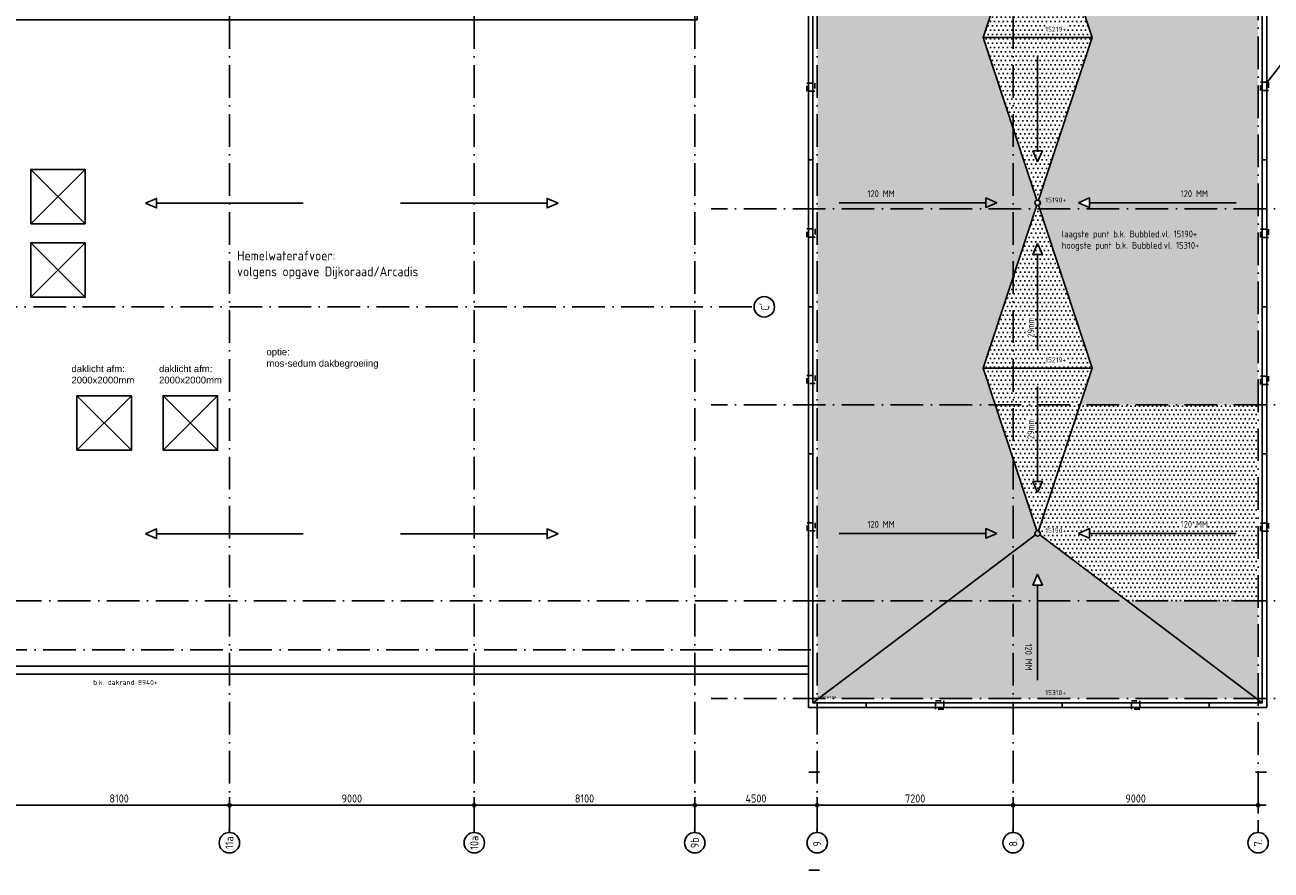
# Model space of a CAD drawing. Extents: x -9573 to 237800, y 0 to 168200.
# Tile 11 of 35: x 139548 to 185338, y 47080 to 78140. Entities that reach past the tile are written whole.
import ezdxf
from ezdxf.enums import TextEntityAlignment as Align

# ---------------------------------------------------------------- set-up
doc = ezdxf.new("R2010")
doc.units = 0
doc.header["$LTSCALE"] = 200
doc.linetypes.add('DASHDOT', pattern=[9, 6, -1.5, 0, -1.5])
doc.linetypes.add('HIDDEN', pattern=[2, 1, -1])
doc.layers.get('0').update_dxf_attribs({"linetype": 'CONTINUOUS'})
doc.layers.get('DEFPOINTS').update_dxf_attribs({"linetype": 'CONTINUOUS'})
for name, color, linetype in [('AB$1A---_ATTRIB035', 3, 'CONTINUOUS'), ('AL$1----_ALGEMEEN', 7, 'CONTINUOUS'), ('AL$1----_MAATVOERING', 7, 'CONTINUOUS'), ('AL$1----_TEKST', 7, 'CONTINUOUS'), ('AL$1A---_ALGEMEEN', 8, 'CONTINUOUS'), ('AL$2A---_KADER', 7, 'CONTINUOUS'), ('AL$7----_STRAMIEN', 1, 'DASHDOT'), ('AL27----_DAKEN', 7, 'CONTINUOUS'), ('AL27---_DAKAFSCHOT', 7, 'CONTINUOUS'), ('ALN-----_BLOCKNAAM', 2, 'CONTINUOUS'), ('BL$4----', 7, 'CONTINUOUS'), ('MV-STRAMIEN', 7, 'CONTINUOUS'), ('RUIMTEOMTREK', 2, 'CONTINUOUS')]:
    doc.layers.add(name, color=color, linetype=linetype)
doc.styles.get("Standard").update_dxf_attribs({"font": 'ISOCP'})
doc.dimstyles.new('018RADI100UIT', dxfattribs={"dimscale": 100, "dimtxt": 1.8, "dimasz": 2, "dimexe": 2, "dimexo": 3, "dimgap": 1, "dimtad": 1, "dimdec": 4, "dimrnd": 1, "dimtxsty": 'STANDARD', "dimblk1": 'MSTR3', "dimblk2": 'MSTR3', "dimcen": 3, "dimdle": 1.25, "dimse1": 1, "dimse2": 1, "dimclrd": 7, "dimclre": 1, "dimazin": 3, "dimtfac": 0.75, "dimtdec": 4, "dimtofl": 0, "dimtmove": 0, "dimatfit": 3, "dimtvp": 1.5, "dimtolj": 1, "dimtzin": 0})
doc.dimstyles.new('030STIP100UIT', dxfattribs={"dimscale": 100, "dimtxt": 3, "dimasz": 2, "dimexe": 2, "dimexo": 3, "dimgap": 1, "dimtad": 1, "dimdec": 4, "dimrnd": 1, "dimtxsty": 'STANDARD', "dimblk": 'MSTR3', "dimcen": 3, "dimdle": 1.25, "dimse1": 1, "dimse2": 1, "dimclrd": 7, "dimclre": 1, "dimazin": 3, "dimtfac": 0.75, "dimtdec": 4, "dimtix": 1, "dimtmove": 0, "dimatfit": 3, "dimtvp": 1.5, "dimtolj": 1, "dimtzin": 0})
pattern_1 = [(0, (0, 0), (79.375, 158.75), [0, -158.75])]

# ---------------------------------------------------------------- blocks, each defined once
blk = doc.blocks.new('MSTR3')
at = {"color": 0, "linetype": 'CONTINUOUS'}
for p, q in [((-1, 0), (0, 0)), ((0, 1.5), (0, 0)), ((0, 0), (0, -1.5)), ((0, 0), (1.5, 0))]:
    blk.add_line(p, q, dxfattribs=at)
blk.add_circle((0, 0), 0.3000000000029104, dxfattribs=at)
blk = doc.blocks.new('*D117')
at = {"color": 7, "linetype": 'BYBLOCK'}
blk.add_line((175660.2981288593, 49460.58035486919), (168860.298127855, 49460.58035486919), dxfattribs=at)
at = {"layer": 'DEFPOINTS', "color": 0, "linetype": 'BYBLOCK'}
for p in [(168660.298127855, 52180.58035426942), (175860.2981288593, 52180.58035426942), (168660.298127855, 49460.58035486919)]:
    blk.add_point(p, dxfattribs=at)
at = {"color": 7, "linetype": 'BYBLOCK', "xscale": 200, "yscale": 200, "zscale": 200, "rotation": 180}
blk.add_blockref('MSTR3', (168660.298127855, 49460.58035486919), dxfattribs=at)
at = {"color": 7, "linetype": 'BYBLOCK', "xscale": 200, "yscale": 200, "zscale": 200}
blk.add_blockref('MSTR3', (175860.2981288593, 49460.58035486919), dxfattribs=at)
at = {"color": 0, "linetype": 'BYBLOCK', "insert": (172260.2981283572, 49710.60988242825), "char_height": 300, "attachment_point": 5}
blk.add_mtext('\\A1;7200', dxfattribs=at)
blk = doc.blocks.new('*D118')
at = {"color": 7, "linetype": 'BYBLOCK'}
blk.add_line((184660.2981288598, 49460.58035486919), (176060.2981288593, 49460.58035486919), dxfattribs=at)
at = {"layer": 'DEFPOINTS', "color": 0, "linetype": 'BYBLOCK'}
for p in [(175860.2981288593, 52180.58035426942), (184860.2981288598, 52180.58035426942), (175860.2981288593, 49460.58035486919)]:
    blk.add_point(p, dxfattribs=at)
at = {"color": 7, "linetype": 'BYBLOCK', "xscale": 200, "yscale": 200, "zscale": 200, "rotation": 180}
blk.add_blockref('MSTR3', (175860.2981288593, 49460.58035486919), dxfattribs=at)
at = {"color": 7, "linetype": 'BYBLOCK', "xscale": 200, "yscale": 200, "zscale": 200}
blk.add_blockref('MSTR3', (184860.2981288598, 49460.58035486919), dxfattribs=at)
at = {"color": 0, "linetype": 'BYBLOCK', "insert": (180360.2981288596, 49710.58035486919), "char_height": 300, "attachment_point": 5}
blk.add_mtext('\\A1;9000', dxfattribs=at)
blk = doc.blocks.new('1011')
at = {"layer": 'AL$7----_STRAMIEN', "color": 7, "linetype": 'CONTINUOUS'}
blk.add_circle((-750, 0), 750, dxfattribs=at)
at = {"layer": 'ALN-----_BLOCKNAAM', "linetype": 'CONTINUOUS'}
blk.add_text('1011', height=100, dxfattribs=at).set_placement((0, 0))
blk = doc.blocks.new('1010')
at = {"layer": 'AL$7----_STRAMIEN', "color": 7, "linetype": 'CONTINUOUS'}
blk.add_circle((0, 750), 750, dxfattribs=at)
at = {"layer": 'ALN-----_BLOCKNAAM', "linetype": 'CONTINUOUS'}
blk.add_text('1010', height=100, dxfattribs=at).set_placement((0, 0))
blk = doc.blocks.new('*D128')
at = {"color": 7, "linetype": 'BYBLOCK'}
blk.add_line((139160.298129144, 49460.58035611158), (146860.298129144, 49460.58035611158), dxfattribs=at)
at = {"layer": 'DEFPOINTS', "color": 0, "linetype": 'BYBLOCK'}
for p in [(147060.298129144, 49460.58035611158), (138960.298129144, 48460.58035666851), (147060.298129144, 48460.58035666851)]:
    blk.add_point(p, dxfattribs=at)
at = {"color": 7, "linetype": 'BYBLOCK', "xscale": 200, "yscale": 200, "zscale": 200, "rotation": 180}
blk.add_blockref('MSTR3', (138960.298129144, 49460.58035611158), dxfattribs=at)
at = {"color": 7, "linetype": 'BYBLOCK', "xscale": 200, "yscale": 200, "zscale": 200}
blk.add_blockref('MSTR3', (147060.298129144, 49460.58035611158), dxfattribs=at)
at = {"color": 0, "linetype": 'BYBLOCK', "insert": (143010.298129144, 49710.58035611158), "char_height": 300, "attachment_point": 5}
blk.add_mtext('\\A1;8100', dxfattribs=at)
blk = doc.blocks.new('*D129')
at = {"color": 7, "linetype": 'BYBLOCK'}
blk.add_line((147260.298129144, 49460.58035611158), (155860.298129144, 49460.58035611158), dxfattribs=at)
at = {"layer": 'DEFPOINTS', "color": 0, "linetype": 'BYBLOCK'}
for p in [(156060.298129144, 49460.58035611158), (147060.298129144, 48460.58035666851), (156060.298129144, 48460.58035666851)]:
    blk.add_point(p, dxfattribs=at)
at = {"color": 7, "linetype": 'BYBLOCK', "xscale": 200, "yscale": 200, "zscale": 200, "rotation": 180}
blk.add_blockref('MSTR3', (147060.298129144, 49460.58035611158), dxfattribs=at)
at = {"color": 7, "linetype": 'BYBLOCK', "xscale": 200, "yscale": 200, "zscale": 200}
blk.add_blockref('MSTR3', (156060.298129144, 49460.58035611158), dxfattribs=at)
at = {"color": 0, "linetype": 'BYBLOCK', "insert": (151560.298129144, 49710.58035611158), "char_height": 300, "attachment_point": 5}
blk.add_mtext('\\A1;9000', dxfattribs=at)
blk = doc.blocks.new('*D130')
at = {"color": 7, "linetype": 'BYBLOCK'}
blk.add_line((156260.298129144, 49460.58035611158), (163960.298129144, 49460.58035611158), dxfattribs=at)
at = {"layer": 'DEFPOINTS', "color": 0, "linetype": 'BYBLOCK'}
for p in [(164160.298129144, 49460.58035611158), (156060.298129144, 48460.58035666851), (164160.298129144, 48460.58035666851)]:
    blk.add_point(p, dxfattribs=at)
at = {"color": 7, "linetype": 'BYBLOCK', "xscale": 200, "yscale": 200, "zscale": 200, "rotation": 180}
blk.add_blockref('MSTR3', (156060.298129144, 49460.58035611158), dxfattribs=at)
at = {"color": 7, "linetype": 'BYBLOCK', "xscale": 200, "yscale": 200, "zscale": 200}
blk.add_blockref('MSTR3', (164160.298129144, 49460.58035611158), dxfattribs=at)
at = {"color": 0, "linetype": 'BYBLOCK', "insert": (160110.298129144, 49710.58035611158), "char_height": 300, "attachment_point": 5}
blk.add_mtext('\\A1;8100', dxfattribs=at)
blk = doc.blocks.new('*D131')
at = {"layer": 'DEFPOINTS', "color": 0}
for p in [(168660.298129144, 49460.58035611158), (164160.298129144, 48460.58035666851), (168660.298129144, 48460.58035666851)]:
    blk.add_point(p, dxfattribs=at)
at = {"layer": 'MV-STRAMIEN', "color": 7}
blk.add_line((164360.298129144, 49460.58035611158), (168460.298129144, 49460.58035611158), dxfattribs=at)
at = {"layer": 'MV-STRAMIEN', "color": 7, "xscale": 200, "yscale": 200, "zscale": 200, "rotation": 180}
blk.add_blockref('MSTR3', (164160.298129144, 49460.58035611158), dxfattribs=at)
at = {"layer": 'MV-STRAMIEN', "color": 7, "xscale": 200, "yscale": 200, "zscale": 200}
blk.add_blockref('MSTR3', (168660.298129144, 49460.58035611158), dxfattribs=at)
at = {"layer": 'MV-STRAMIEN', "color": 0, "insert": (166410.298129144, 49710.58035611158), "char_height": 300, "attachment_point": 5}
blk.add_mtext('\\A1;4500', dxfattribs=at)

msp = doc.modelspace()

# ---------------------------------------------------------------- hatches: boundary and pattern name
at = {"layer": 'BL$4----'}
h = msp.add_hatch(dxfattribs=at)
h.set_pattern_fill('DOTS', color=2, scale=100, style=0)
h.set_pattern_definition(pattern_1)
h.paths.add_polyline_path([(168709.9839559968, 101980.5803566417), (168660.2981281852, 101980.5803566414), (168660.2981283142, 94780.5803554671), (175860.298129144, 94780.5803554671), (175860.298129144, 96584.43304781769)])
h.paths.add_polyline_path([(174856.7786189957, 95905.40396113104), (174856.7786189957, 96081.4612569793), (175256.7786189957, 95905.40396113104), (174856.7786189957, 95729.34666528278)], flags=16)
h.paths.add_polyline_path([(176010.1217363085, 93870.40396518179), (176090.3580977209, 93870.40396518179), (176389.9958020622, 94780.5803554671), (168660.2981283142, 94780.58035546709), (168660.2981284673, 86230.5803554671), (175945.3671698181, 86230.5803554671), (174760.2981290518, 89830.22756679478), (176010.1217363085, 93626.67882397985)])
h.paths.add_polyline_path([(174760.2981290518, 89830.22756679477), (175797.4206995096, 92980.5803554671), (168660.2981283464, 92980.5803554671), (168660.2981284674, 86230.5803554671), (175860.298129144, 86230.5803554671), (175860.298129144, 86488.97756651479)], flags=16)
h.paths.add_polyline_path([(175860.298129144, 85780.58035546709), (168660.2981284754, 85780.58035546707), (168660.2981286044, 78580.58035704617), (175056.7105703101, 78580.58035711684), (175860.298129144, 81021.47756707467)])
h.paths.add_polyline_path([(174856.7786189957, 83755.40396113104), (174856.7786189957, 83931.46125697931), (175256.7786189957, 83755.40396113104), (174856.7786189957, 83579.34666528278)], flags=16)
h.paths.add_polyline_path([(174760.2981290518, 77680.22756679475), (175056.7105703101, 78580.58035711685), (168660.2981286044, 78580.58035704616), (168660.2981290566, 53342.37823899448), (175860.298129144, 58776.02208599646), (175860.298129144, 62188.97756651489), (174760.2981290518, 65530.22756679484), (175860.298129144, 68871.47756707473), (175860.298129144, 74338.97756651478)])
h.paths.add_polyline_path([(170442.7018075, 96423.35437625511), (171517.7018075, 96423.35437625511), (171517.7018075, 96048.30516365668), (170442.7018075, 96048.30516365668)], flags=24)
h.paths.add_polyline_path([(170442.7018075, 84273.35437625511), (171517.7018075, 84273.35437625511), (171517.7018075, 83898.30516365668), (170442.7018075, 83898.30516365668)], flags=24)
h = msp.add_hatch(dxfattribs=at)
h.set_pattern_fill('DOTS', color=2, scale=100, style=0)
h.set_pattern_definition(pattern_1)
h.paths.add_polyline_path([(175860.298129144, 62188.97756651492), (175860.298129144, 58776.02208784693), (176680.4775156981, 59394.98912654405, -0.1630411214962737), (176660.2981290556, 59455.22669506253, -3.831325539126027e-06), (176660.298129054, 59455.22822759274, 16329107.38063016), (176660.2981290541, 59455.22825208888), (176660.298129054, 59455.22822759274, -0.323844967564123), (176729.0273659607, 59550.21250968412)])
h.paths.add_polyline_path([(184860.2981275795, 71380.58035546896), (176834.2560587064, 71380.58035546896), (178760.2981290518, 65530.22756679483), (178315.9698290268, 64180.58035546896), (184860.2981275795, 64180.58035546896)])
h.paths.add_polyline_path([(184860.2981275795, 78580.58035722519), (178463.8856877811, 78580.5803571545), (178760.2981290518, 77680.22756679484), (176791.568892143, 71700.21250968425, -0.3238467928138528), (176860.2981290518, 71605.22756679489, -0.3238467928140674), (176791.5688921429, 71510.2426239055), (176834.2560587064, 71380.58035546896), (184860.2981275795, 71380.58035546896)])
h.paths.add_polyline_path([(178663.8176391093, 71605.40396113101), (178663.8176391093, 71429.34666528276), (178263.8176391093, 71605.40396113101), (178663.8176391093, 71781.46125697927)], flags=16)
h.paths.add_polyline_path([(184860.2981275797, 102018.3381469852), (176840.1175035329, 95965.46764861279), (176860.2981290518, 95905.22756679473), (176791.5688921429, 95810.2426239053), (178510.2981279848, 90589.60257003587), (178510.2981279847, 92500.40396129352), (181210.2981277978, 92500.40396129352), (181210.2981277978, 90100.40396129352), (178671.3511679, 90100.40396129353), (178760.2981290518, 89830.22756679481), (176791.568892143, 83850.21250968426), (176860.2981290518, 83755.22756679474), (176791.568892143, 83660.24262390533), (178463.8856877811, 78580.5803571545), (184860.2981275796, 78580.58035722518)])
h.paths.add_polyline_path([(177584.6780263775, 70644.74051924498), (182960.3030263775, 70644.74051924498), (182960.3030263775, 69769.74051924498), (177584.6780263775, 69769.74051924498)], flags=24)
h.paths.add_polyline_path([(177025.4441186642, 71571.88613446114), (177741.5237520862, 71571.88613446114), (177741.5237520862, 71828.23809626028), (177025.4441186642, 71828.23809626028)], flags=24)
h.paths.add_polyline_path([(182002.894450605, 72123.35437625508), (183077.894450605, 72123.35437625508), (183077.894450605, 71748.30516365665), (182002.894450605, 71748.30516365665)], flags=24)
h = msp.add_hatch(dxfattribs=at)
h.set_pattern_fill('DOTS', color=2, scale=100, style=0)
h.set_pattern_definition(pattern_1)
edge = h.paths.add_edge_path()
edge.add_arc((176760.2981290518, 83755.22756679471), 100.0000000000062, 251.7775191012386, 288.22248089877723, ccw=False)
edge.add_line((176729.0273659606, 83660.24262390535), (174760.2981290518, 77680.2275667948))
edge.add_line((174760.2981290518, 77680.2275667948), (178760.2981290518, 77680.2275667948))
edge.add_line((178760.2981290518, 77680.2275667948), (176791.568892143, 83660.24262390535))
edge = h.paths.add_edge_path()
edge.add_arc((176760.2981290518, 71605.22756679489), 100.0000000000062, 71.77751910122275, 108.2224808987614)
edge.add_line((176729.0273659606, 71700.21250968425), (174760.2981290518, 77680.2275667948))
edge.add_line((174760.2981290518, 77680.2275667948), (178760.2981290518, 77680.2275667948))
edge.add_line((178760.2981290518, 77680.2275667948), (176791.568892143, 71700.21250968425))
h = msp.add_hatch(dxfattribs=at)
h.set_pattern_fill('DOTS', color=2, scale=100, style=0)
h.set_pattern_definition(pattern_1)
h.paths.add_polyline_path([(175860.298129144, 68871.47756707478), (176686.3401993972, 71380.58035546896), (175860.298129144, 71380.58035546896)])
h.paths.add_polyline_path([(175860.298129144, 71380.58035546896), (176686.3401993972, 71380.58035546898), (176729.0273659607, 71510.2426239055, -0.3238467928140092), (176660.2981290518, 71605.22756679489, -0.3238467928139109), (176729.0273659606, 71700.21250968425), (175860.298129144, 74338.97756651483)])
h.paths.add_polyline_path([(180039.3491655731, 56980.58035568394), (184809.5612116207, 53380.58035606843), (184860.2981275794, 53380.58035606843), (184860.2981275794, 56980.58035556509)])
h = msp.add_hatch(dxfattribs=at)
h.set_pattern_fill('DOTS', color=2, scale=100, style=0)
h.set_pattern_definition(pattern_1)
edge = h.paths.add_edge_path()
edge.add_arc((176760.2981290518, 71605.22756679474), 100.0000000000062, 251.7775191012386, 288.22248089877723, ccw=False)
edge.add_line((176729.0273659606, 71510.24262390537), (174760.2981290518, 65530.22756679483))
edge.add_line((174760.2981290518, 65530.22756679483), (178760.2981290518, 65530.22756679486))
edge.add_line((178760.2981290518, 65530.22756679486), (176791.568892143, 71510.24262390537))
edge = h.paths.add_edge_path()
edge.add_arc((176760.2981290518, 59455.22756679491), 100.0000000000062, 71.77751910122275, 108.2224808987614)
edge.add_line((176729.0273659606, 59550.21250968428), (174760.2981290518, 65530.22756679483))
edge.add_line((174760.2981290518, 65530.22756679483), (178760.2981290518, 65530.2275667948))
edge.add_line((178760.2981290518, 65530.2275667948), (176791.568892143, 59550.21250968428))
h = msp.add_hatch(dxfattribs=at)
h.set_pattern_fill('DOTS', color=2, scale=100, style=0)
h.set_pattern_definition(pattern_1)
h.paths.add_polyline_path([(184860.2981275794, 56980.5803555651), (184860.2981275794, 64180.58035546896), (178315.9698290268, 64180.58035546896), (176791.5688927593, 59550.21251155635, -0.3238467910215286), (176860.2981290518, 59455.2275688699, -0.1630486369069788), (176840.1175035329, 59394.98748705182), (180039.349165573, 56980.58035568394)])
h.paths.add_polyline_path([(178663.8176391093, 59279.34666528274), (178263.8176391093, 59455.40396113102), (178663.8176391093, 59631.46125697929), (178663.8176391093, 59455.40396113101)], flags=16)
h.paths.add_polyline_path([(182002.894450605, 59973.35437625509), (183077.894450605, 59973.35437625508), (183077.894450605, 59598.30516365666), (182002.894450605, 59598.30516365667)], flags=24)
h.paths.add_polyline_path([(177025.4441186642, 59421.88613653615), (177741.5237520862, 59421.88613653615), (177741.5237520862, 59678.23809833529), (177025.4441186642, 59678.23809833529)], flags=24)
h = msp.add_hatch(dxfattribs=at)
h.set_pattern_fill('DOTS', color=2, scale=100, style=0)
h.set_pattern_definition(pattern_1)
h.paths.add_polyline_path([(180039.257696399, 56980.58035568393), (175860.298129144, 56980.58035578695), (175860.298129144, 53380.58035606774), (184809.3333574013, 53380.58035606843)])
h.paths.add_polyline_path([(175860.298129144, 53380.58035606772), (175860.298129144, 56980.58035578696), (173481.1984271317, 56980.58035584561), (168710.9189004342, 53380.58035606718)])
h.paths.add_polyline_path([(175860.298129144, 56980.58035578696), (175860.298129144, 58776.02208599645), (173481.1984271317, 56980.5803558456)])
h.paths.add_polyline_path([(180039.257696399, 56980.58035568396), (176840.1175035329, 59394.98748705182, -0.4981300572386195), (176680.4775176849, 59394.98912598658), (175860.298129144, 58776.02208599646), (175860.298129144, 56980.58035578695), (176760.2981290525, 56980.58035576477), (176760.2981290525, 57551.88445107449), (176584.2408332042, 57551.88445107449), (176760.2981290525, 57951.8844510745), (176936.3554249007, 57551.88445107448), (176760.2981290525, 57551.88445107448), (176760.2981290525, 56980.58035576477)])
h.paths.add_polyline_path([(176617.3969265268, 55418.43019384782), (176617.3969265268, 54343.43019384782), (176242.3477139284, 54343.43019384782), (176242.3477139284, 55418.43019384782)], flags=24)
h.paths.add_polyline_path([(177025.7877680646, 53473.31652251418), (177740.5511231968, 53473.31652251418), (177740.5511231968, 53727.60658791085), (177025.7877680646, 53727.60658791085)], flags=24)
h.paths.add_polyline_path([(168650.3782321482, 53355.82416225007), (169300.2180259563, 53355.82416225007), (169300.2180259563, 53505.34354367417), (168650.3782321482, 53505.34354367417)], flags=9)

# ---------------------------------------------------------------- linework, layer by layer
at = {"layer": 'AL$1A---_ALGEMEEN', "color": 1, "linetype": 'DASHDOT'}
for p, q in [((184860.2981275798, 124517.7298317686), (184860.2981275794, 48460.40396189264)), ((188760.2981275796, 53380.40396129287), (164760.2981289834, 53380.40396129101))]:
    msp.add_line(p, q, dxfattribs=at)
at = {"layer": 'AL$2A---_KADER'}
msp.add_lwpolyline([(185014.9453412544, 102135.0511739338), (176840.1175035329, 95965.46764861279), (176860.2981290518, 95905.22756679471), (176791.568892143, 95810.24262390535), (178510.2981279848, 90589.60257003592), (178510.2981279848, 92500.40396129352), (181210.2981277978, 92500.40396129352), (181210.2981277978, 90100.40396129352), (178671.3511679, 90100.40396129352), (178760.2981290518, 89830.22756679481), (176791.568892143, 83850.21250968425), (176860.2981290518, 83755.22756679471), (176791.568892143, 83660.24262390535), (178760.2981290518, 77680.2275667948), (176791.568892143, 71700.21250968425), (176860.2981290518, 71605.22756679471), (176791.568892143, 71510.24262390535), (178760.2981290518, 65530.22756679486), (176791.568892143, 59550.21250968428), (176860.2981290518, 59455.2275688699), (176840.1175035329, 59394.98748705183), (185014.9453413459, 53225.58035611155), (185014.9453413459, 102135.2275683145)], close=True, dxfattribs=at)
at = {"layer": 'AL$7----_STRAMIEN', "color": 1}
for p, q in [((184860.2981275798, 124517.9062265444), (184860.2981275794, 48460.58035666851)), ((168660.298129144, 48460.58035666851), (168660.2981281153, 105880.5803554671)), ((188760.2981275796, 71380.58035546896), (164760.298128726, 71380.58035546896)), ((188760.2981275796, 64180.58035546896), (164760.2981288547, 64180.58035546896)), ((188760.2981275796, 53380.58035606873), (164760.2981289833, 53380.58035606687))]:
    msp.add_line(p, q, dxfattribs=at)
for points in [[(175860.298129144, 48460.58035666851), (175860.298129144, 124517.9062265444)], [(188760.2981275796, 56980.58035546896), (138360.2981290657, 56980.58035671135), (113714.5548688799, 56980.58035671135)]]:
    msp.add_lwpolyline(points, dxfattribs=at)
at = {"layer": 'AL$7----_STRAMIEN'}
for points in [[(147060.298129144, 48460.58035666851), (147060.298129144, 89983.97061877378)], [(156060.298129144, 48460.58035666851), (156060.298129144, 89983.97061877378)], [(164160.298129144, 48460.58035666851), (164160.298129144, 89983.97061877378)], [(138060.298129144, 67780.58035672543), (166340.9471095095, 67780.58035672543)], [(129420.3621168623, 55180.58035606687), (168912.686086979, 55180.58035606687)]]:
    msp.add_lwpolyline(points, dxfattribs=at)
at = {"layer": 'AL27----_DAKEN', "color": 3}
for points in [[(168340.2981291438, 53060.58035611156), (185179.9453413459, 53060.58035611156), (185179.9453413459, 102300.2275683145), (168340.2981291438, 102300.2275683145)], [(168505.2981291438, 53225.58035611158), (185014.9453413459, 53225.58035611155), (185014.9453413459, 102135.2275683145), (168505.2981291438, 102135.2275683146)]]:
    msp.add_lwpolyline(points, close=True, dxfattribs=at)
at = {"layer": 'AL27----_DAKEN'}
for points in [[(176760.2981290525, 73508.92347118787), (176760.2981290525, 77005.46166880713)], [(176760.2981290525, 73108.92347118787), (176584.2408332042, 73508.92347118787), (176760.2981290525, 73508.92347118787)], [(176760.2981290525, 73108.92347118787), (176936.3554249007, 73508.92347118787), (176760.2981290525, 73508.92347118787)], [(139760.2981291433, 72830.40396238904), (141760.2981291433, 70830.40396238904)], [(141760.2981291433, 72830.40396238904), (139760.2981291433, 70830.40396238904)], [(143983.0228408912, 71589.7758999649), (144383.0228408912, 71765.83319581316), (144383.0228408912, 71589.7758999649)], [(143983.0228408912, 71589.7758999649), (144383.0228408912, 71413.71860411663), (144383.0228408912, 71589.7758999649)], [(144383.0228408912, 71589.7758999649), (149773.8107399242, 71589.77589996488)], [(158737.5734173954, 71589.7758999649), (153346.7855183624, 71589.77589996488)], [(159137.5734173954, 71589.7758999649), (158737.5734173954, 71765.83319581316), (158737.5734173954, 71589.7758999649)], [(159137.5734173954, 71589.7758999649), (158737.5734173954, 71413.71860411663), (158737.5734173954, 71589.7758999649)], [(174856.7786189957, 71605.40396113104), (169465.9907199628, 71605.40396113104)], [(175256.7786189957, 71605.40396113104), (174856.7786189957, 71781.46125697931), (174856.7786189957, 71605.40396113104)], [(175256.7786189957, 71605.40396113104), (174856.7786189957, 71429.34666528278), (174856.7786189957, 71605.40396113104)], [(178263.8176391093, 71605.40396113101), (178663.8176391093, 71781.46125697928), (178663.8176391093, 71605.40396113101)], [(178263.8176391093, 71605.40396113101), (178663.8176391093, 71429.34666528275), (178663.8176391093, 71605.40396113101)], [(178663.8176391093, 71605.40396113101), (184054.6055381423, 71605.40396113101)], [(139760.2981291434, 70130.40396238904), (141760.2981291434, 68130.40396238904)], [(141760.2981291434, 70130.40396238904), (139760.2981291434, 68130.40396238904)], [(176760.2981290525, 70101.88445107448), (176584.2408332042, 69701.88445107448), (176760.2981290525, 69701.88445107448)], [(176760.2981290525, 70101.88445107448), (176936.3554249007, 69701.88445107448), (176760.2981290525, 69701.88445107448)], [(176760.2981290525, 69701.88445107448), (176760.2981290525, 66205.34625345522)], [(176760.2981290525, 61358.92347118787), (176760.2981290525, 64855.46166880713)], [(141458.3400413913, 64510.35794813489), (143458.3400413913, 62510.35794813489)], [(141458.3400413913, 62510.35794813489), (143458.3400413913, 64510.35794813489)], [(144625.3400413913, 62510.35794813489), (146625.3400413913, 64510.35794813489)], [(146625.3400413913, 62510.35794813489), (144625.3400413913, 64510.35794813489)], [(176760.2981290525, 60958.92347118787), (176584.2408332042, 61358.92347118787), (176760.2981290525, 61358.92347118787)], [(176760.2981290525, 60958.92347118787), (176936.3554249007, 61358.92347118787), (176760.2981290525, 61358.92347118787)], [(143983.0228408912, 59439.77589996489), (144383.0228408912, 59615.83319581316), (144383.0228408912, 59439.77589996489)], [(159137.5734173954, 59439.77589996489), (158737.5734173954, 59615.83319581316), (158737.5734173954, 59439.77589996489)], [(175256.7786189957, 59455.40396113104), (174856.7786189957, 59631.46125697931), (174856.7786189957, 59455.40396113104)], [(178263.8176391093, 59455.40396113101), (178663.8176391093, 59631.46125697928), (178663.8176391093, 59455.40396113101)], [(143983.0228408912, 59439.77589996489), (144383.0228408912, 59263.71860411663), (144383.0228408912, 59439.77589996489)], [(144383.0228408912, 59439.77589996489), (149773.8107399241, 59439.77589996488)], [(158737.5734173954, 59439.77589996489), (153346.7855183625, 59439.77589996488)], [(159137.5734173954, 59439.77589996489), (158737.5734173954, 59263.71860411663), (158737.5734173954, 59439.77589996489)], [(174856.7786189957, 59455.40396113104), (169465.9907199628, 59455.40396113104)], [(175256.7786189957, 59455.40396113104), (174856.7786189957, 59279.34666528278), (174856.7786189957, 59455.40396113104)], [(178263.8176391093, 59455.40396113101), (178663.8176391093, 59279.34666528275), (178663.8176391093, 59455.40396113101)], [(178663.8176391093, 59455.40396113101), (184054.6055381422, 59455.40396113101)], [(176760.2981290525, 57951.88445107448), (176584.2408332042, 57551.88445107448), (176760.2981290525, 57551.88445107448)], [(176760.2981290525, 57951.88445107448), (176936.3554249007, 57551.88445107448), (176760.2981290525, 57551.88445107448)], [(176760.2981290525, 57551.88445107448), (176760.2981290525, 54055.34625345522)]]:
    msp.add_lwpolyline(points, dxfattribs=at)
at = {"layer": 'AL27----_DAKEN', "color": 1, "linetype": 'HIDDEN'}
for points in [[(185247.4453413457, 75730.40396129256), (184947.4453413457, 75730.40396129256), (184947.4453413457, 76030.40396129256), (185247.4453413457, 76030.40396129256)], [(168577.1176760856, 75701.77051999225), (168277.1176760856, 75701.77051999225), (168277.1176760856, 76001.77051999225), (168577.1176760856, 76001.77051999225)], [(168580.5843690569, 70341.77051999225), (168280.5843690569, 70341.77051999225), (168280.5843690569, 70641.77051999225), (168580.5843690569, 70641.77051999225)], [(185247.4453413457, 70330.40396129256), (184947.4453413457, 70330.40396129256), (184947.4453413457, 70630.40396129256), (185247.4453413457, 70630.40396129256)], [(168584.0639974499, 64961.77051999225), (168284.0639974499, 64961.77051999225), (168284.0639974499, 65261.77051999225), (168584.0639974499, 65261.77051999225)], [(185247.4453413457, 64930.40396129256), (184947.4453413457, 64930.40396129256), (184947.4453413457, 65230.40396129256), (185247.4453413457, 65230.40396129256)], [(168587.5694966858, 59541.77051999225), (168287.5694966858, 59541.77051999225), (168287.5694966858, 59841.77051999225), (168587.5694966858, 59841.77051999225)], [(185247.4453413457, 59530.40396129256), (184947.4453413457, 59530.40396129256), (184947.4453413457, 59830.40396129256), (185247.4453413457, 59830.40396129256)], [(173010.4745222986, 52997.99215916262), (173010.4745222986, 53297.99215916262), (173310.4745222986, 53297.99215916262), (173310.4745222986, 52997.99215916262)], [(180210.4745222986, 52997.99215916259), (180210.4745222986, 53297.99215916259), (180510.4745222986, 53297.99215916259), (180510.4745222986, 52997.99215916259)]]:
    msp.add_lwpolyline(points, close=True, dxfattribs=at)
at = {"layer": 'AL27----_DAKEN'}
for points in [[(139760.2981291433, 70830.40396238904), (139760.2981291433, 72830.40396238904), (141760.2981291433, 72830.40396238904), (141760.2981291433, 70830.40396238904)], [(139760.2981291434, 68130.40396238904), (139760.2981291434, 70130.40396238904), (141760.2981291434, 70130.40396238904), (141760.2981291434, 68130.40396238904)], [(141458.3400413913, 62510.35794813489), (141458.3400413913, 64510.35794813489), (143458.3400413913, 64510.35794813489), (143458.3400413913, 62510.35794813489)], [(144625.3400413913, 62510.35794813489), (144625.3400413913, 64510.35794813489), (146625.3400413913, 64510.35794813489), (146625.3400413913, 62510.35794813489)]]:
    msp.add_lwpolyline(points, close=True, dxfattribs=at)
at = {"layer": 'AL27----_DAKEN', "color": 4}
for points in [[(168350.2981284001, 73180.40396129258), (168505.2981291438, 73180.40396129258)], [(185014.9453413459, 73180.40396129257), (185170.2981283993, 73180.40396129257)], [(168350.2981284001, 67780.40396129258), (168505.2981291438, 67780.40396129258)], [(185014.9453413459, 67780.40396129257), (185170.2981283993, 67780.40396129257)], [(168350.2981284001, 62380.40396129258), (168505.2981291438, 62380.40396129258)], [(185014.9453413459, 62380.40396129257), (185170.2981283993, 62380.40396129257)], [(168350.2981284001, 56980.40396129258), (168505.2981291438, 56980.40396129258)], [(185014.9453413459, 56980.40396129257), (185170.2981283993, 56980.40396129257)], [(168350.2981284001, 53380.40396129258), (168505.2981291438, 53380.40396129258)], [(170460.4745222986, 53070.40396113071), (170460.4745222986, 53225.58035611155)], [(175860.4745222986, 53070.40396113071), (175860.4745222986, 53225.58035611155)], [(177660.4745222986, 53070.40396113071), (177660.4745222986, 53225.58035611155)], [(183060.4745222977, 53070.40396113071), (183060.4745222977, 53225.58035611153)], [(185014.9453413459, 53380.40396129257), (185170.2981283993, 53380.40396129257)], [(168350.1217352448, 50680.40396311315), (168750.1217352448, 50680.40396311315)], [(184770.121735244, 50680.40396311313), (185170.121735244, 50680.40396311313)], [(168350.1217352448, 47080.40396311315), (168750.1217352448, 47080.40396311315)]]:
    msp.add_lwpolyline(points, dxfattribs=at)
at = {"layer": 'AL27----_DAKEN', "color": 1}
for points in [[(134760.1216641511, 54580.40396397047), (168340.2981291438, 54580.40396397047)], [(134760.1216641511, 54280.40396397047), (168340.2981291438, 54280.40396397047)]]:
    msp.add_lwpolyline(points, dxfattribs=at)
at = {"layer": 'AL27---_DAKAFSCHOT'}
for points in [[(176729.0273659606, 83660.24262390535, -0.3238467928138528), (176660.2981290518, 83755.22756679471, -0.3238467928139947), (176729.0273659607, 83850.2125096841), (174760.2981290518, 89830.2275667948), (176729.0273659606, 95810.24262390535, -0.3238467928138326), (176660.2981290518, 95905.22756679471, -0.1630433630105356), (176680.4775166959, 95965.46600836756), (168505.2981290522, 102135.0511739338), (168505.2981290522, 53225.40396173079), (176680.4775166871, 59394.98912523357, -0.1630433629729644), (176660.2981290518, 59455.22756679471, -0.3238467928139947), (176729.0273659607, 59550.2125096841), (174760.2981290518, 65530.22756679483), (176729.0273659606, 71510.24262390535, -0.3238467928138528), (176660.2981290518, 71605.22756679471, -0.3238467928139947), (176729.0273659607, 71700.2125096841), (174760.2981290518, 77680.2275667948)], [(176791.568892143, 83660.24262390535, -0.1603752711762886), (176729.0273659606, 83660.24262390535), (174760.2981290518, 77680.2275667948), (178760.2981290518, 77680.2275667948)], [(176791.568892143, 71700.21250968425, 0.1603752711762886), (176729.0273659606, 71700.21250968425), (174760.2981290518, 77680.2275667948), (178760.2981290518, 77680.2275667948)], [(176791.568892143, 71510.24262390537, -0.1603752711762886), (176729.0273659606, 71510.24262390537), (174760.2981290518, 65530.22756679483), (178760.2981290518, 65530.22756679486)], [(176791.568892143, 59550.21250968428, 0.1603752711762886), (176729.0273659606, 59550.21250968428), (174760.2981290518, 65530.22756679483), (178760.2981290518, 65530.2275667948)], [(185014.9453412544, 53225.40396173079), (168505.2981290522, 53225.40396173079), (176680.4775166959, 59394.98912729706, 0.4981300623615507), (176840.1175035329, 59394.98748705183)]]:
    msp.add_lwpolyline(points, format="xyb", close=True, dxfattribs=at)
at = {"layer": 'AL27---_DAKAFSCHOT', "color": 3}
for centre in [(176760.2981290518, 71605.22756679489), (176760.2981290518, 59455.2275688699)]:
    msp.add_circle(centre, 100, dxfattribs=at)
at = {"layer": 'RUIMTEOMTREK'}
msp.add_lwpolyline([(134779.9453412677, 85620.40396113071), (134779.9453412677, 54580.40396397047), (168340.2981291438, 54580.40396397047), (168340.2981291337, 85620.40396123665), (164250.2981291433, 85620.40396113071), (164250.2981291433, 78330.40396266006), (138870.2981291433, 78330.40396266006), (138870.2981291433, 85620.40396113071)], close=True, dxfattribs=at)

# ---------------------------------------------------------------- block references
at = {"layer": 'AL$1A---_ALGEMEEN', "color": 1, "linetype": 'DASHDOT'}
ref = msp.add_blockref('1011', (184860.2981275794, 48460.40396189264), dxfattribs=dict(at, xscale=0.5, yscale=0.5, zscale=0.5, rotation=90))
ref.add_attrib('STR-NAAM', '7.', dxfattribs={"layer": 'AB$1A---_ATTRIB035', "linetype": 'CONTINUOUS', "height": 300, "rotation": 89.99999999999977}).set_placement((184860.2981275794, 48085.40396189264), align=Align.MIDDLE)
at = {"layer": 'AL$7----_STRAMIEN'}
ref = msp.add_blockref('1010', (167090.9471095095, 67780.58035852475), dxfattribs=dict(at, xscale=0.5, yscale=0.5, zscale=0.5, rotation=90))
ref.add_attrib('STR-NAAM', "C'", dxfattribs={"color": 3, "linetype": 'CONTINUOUS', "height": 300, "rotation": 89.99999999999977}).set_placement((166715.9471095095, 67780.58035852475), align=Align.MIDDLE)
ref = msp.add_blockref('1011', (147060.298129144, 48460.58035611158), dxfattribs=dict(at, xscale=0.5, yscale=0.5, zscale=0.5, rotation=90))
ref.add_attrib('STR-NAAM', '11a', dxfattribs={"color": 3, "linetype": 'CONTINUOUS', "height": 300, "rotation": 89.99999999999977}).set_placement((147060.298129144, 48085.58035611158), align=Align.MIDDLE)
ref = msp.add_blockref('1011', (156060.298129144, 48460.58035611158), dxfattribs=dict(at, xscale=0.5, yscale=0.5, zscale=0.5, rotation=90))
ref.add_attrib('STR-NAAM', '10a', dxfattribs={"color": 3, "linetype": 'CONTINUOUS', "height": 300, "rotation": 89.99999999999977}).set_placement((156060.298129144, 48085.58035611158), align=Align.MIDDLE)
ref = msp.add_blockref('1011', (164160.298129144, 48460.58035611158), dxfattribs=dict(at, xscale=0.5, yscale=0.5, zscale=0.5, rotation=90))
ref.add_attrib('STR-NAAM', '9b', dxfattribs={"color": 3, "linetype": 'CONTINUOUS', "height": 300, "rotation": 89.99999999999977}).set_placement((164160.298129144, 48085.58035611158), align=Align.MIDDLE)
ref = msp.add_blockref('1011', (168660.298129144, 48460.58035666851), dxfattribs=dict(at, xscale=0.5, yscale=0.5, zscale=0.5, rotation=90))
ref.add_attrib('STR-NAAM', '9.', dxfattribs={"color": 3, "linetype": 'CONTINUOUS', "height": 300, "rotation": 89.99999999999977}).set_placement((168660.298129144, 48085.58035666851), align=Align.MIDDLE)
ref = msp.add_blockref('1011', (175860.298129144, 48460.58035666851), dxfattribs=dict(at, xscale=0.5, yscale=0.5, zscale=0.5, rotation=90))
ref.add_attrib('STR-NAAM', '8.', dxfattribs={"color": 3, "linetype": 'CONTINUOUS', "height": 300, "rotation": 89.99999999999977}).set_placement((175860.298129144, 48085.58035666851), align=Align.MIDDLE)
ref = msp.add_blockref('1011', (184860.2981275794, 48460.58035666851), dxfattribs=dict(at, xscale=0.5, yscale=0.5, zscale=0.5, rotation=90))
ref.add_attrib('STR-NAAM', '7.', dxfattribs={"color": 3, "linetype": 'CONTINUOUS', "height": 300, "rotation": 89.99999999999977}).set_placement((184860.2981275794, 48085.58035666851), align=Align.MIDDLE)

# ---------------------------------------------------------------- texts
at = {"layer": 'AL$1----_ALGEMEEN', "char_height": 250, "attachment_point": 1}
for s, insert, width in [('\\fArial|b0|i0|c0|p34;optie: \\Pmos-sedum dakbegroeiing', (148424.003544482, 66246.14111715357), 6242.4), ('\\fArial|b0|i0|c0|p34;daklicht afm:\\P2000x2000mm', (141257.9346708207, 65630.49605852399), 6242), ('\\fArial|b0|i0|c0|p34;daklicht afm:\\P2000x2000mm', (144475.9506462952, 65630.49605852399), 6242)]:
    msp.add_mtext(s, dxfattribs=dict(at, insert=insert, width=width))
at = {"layer": 'AL$1----_TEKST', "color": 4}
for s, p in [('15219+', (177041.1694456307, 77891.81561814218)), ('15190+', (177041.1694456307, 71614.35489852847)), ('15219+', (177041.1694456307, 65741.8156202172)), ('15190+', (177041.1694456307, 59464.35490060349)), ('15310+', (177041.1694456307, 53514.15404420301))]:
    msp.add_text(s, height=180, dxfattribs=at).set_placement(p)
at = {"layer": 'AL$1----_TEKST', "color": 4, "attachment_point": 1}
for s, insert, char_height, width in [('laagste punt b.k. Bubbled.vl. 15190+\\Phoogste punt b.k. Bubbled.vl. 15310+', (177647.1780263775, 70582.24051924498), 250, 7369.47), ('b.k. dakrand 8940+', (142051.8112578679, 54066.94313430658), 180, 3599.63)]:
    msp.add_mtext(s, dxfattribs=dict(at, insert=insert, char_height=char_height, width=width))
at = {"layer": 'AL$1----_TEKST', "color": 3, "insert": (147344.4832413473, 69836.63337825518), "char_height": 350, "width": 14626.6, "attachment_point": 1}
msp.add_mtext('Hemelwaterafvoer:\\Pvolgens opgave Dijkoraad/Arcadis', dxfattribs=at)
at = {"layer": 'AL$1----_TEKST', "char_height": 250, "width": 1872.35, "attachment_point": 1, "rotation": 90}
for insert in [(176385.2000737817, 66642.8778395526), (176385.2000737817, 62919.05781949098)]:
    msp.add_mtext('29mm', dxfattribs=dict(at, insert=insert))
at = {"layer": 'AL27----_DAKEN', "char_height": 250, "width": 1902.82}
for insert, attachment_point in [((170505.2018075, 72060.85437625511), 1), ((183015.394450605, 72060.85437625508), 3), ((170505.2018075, 59910.85437625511), 1), ((183015.394450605, 59910.85437625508), 3)]:
    msp.add_mtext('120 MM', dxfattribs=dict(at, insert=insert, attachment_point=attachment_point))
at = {"layer": 'AL27----_DAKEN', "insert": (176304.8477139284, 54405.93019384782), "char_height": 250, "width": 1902.82, "attachment_point": 9, "rotation": 270.0000000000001}
msp.add_mtext('120 MM', dxfattribs=at)
at = {"layer": 'ALN-----_BLOCKNAAM', "linetype": 'CONTINUOUS'}
msp.add_text('AFSCHT2A', height=100, dxfattribs=at).set_placement((168660.2981290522, 53380.40396173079))

# ---------------------------------------------------------------- dimensions: what is measured, and where the dimension line sits
at = {"layer": 'MV-STRAMIEN', "color": 7}
for base, p1, p2, picture, middle in [((168660.298127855, 49460.58035486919), (175860.2981288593, 52180.58035426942), (168660.298127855, 52180.58035426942), '*D117', (172260.2981283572, 49710.60988242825)), ((175860.2981288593, 49460.58035486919), (184860.2981288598, 52180.58035426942), (175860.2981288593, 52180.58035426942), '*D118', (180360.2981288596, 49710.58035486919))]:
    dim = msp.add_linear_dim(base=base, p1=p1, p2=p2, angle=180, dimstyle='030STIP100UIT', dxfattribs=at)
    dim.commit()
    dim.dimension.update_dxf_attribs({"geometry": picture, "text_midpoint": middle})
for base, p1, p2, picture, middle in [((147060.298129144, 49460.58035611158), (138960.298129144, 48460.58035666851), (147060.298129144, 48460.58035666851), '*D128', (143010.298129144, 49710.58035611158)), ((156060.298129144, 49460.58035611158), (147060.298129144, 48460.58035666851), (156060.298129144, 48460.58035666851), '*D129', (151560.298129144, 49710.58035611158)), ((164160.298129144, 49460.58035611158), (156060.298129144, 48460.58035666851), (164160.298129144, 48460.58035666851), '*D130', (160110.298129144, 49710.58035611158)), ((168660.298129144, 49460.58035611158), (164160.298129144, 48460.58035666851), (168660.298129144, 48460.58035666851), '*D131', (166410.298129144, 49710.58035611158))]:
    dim = msp.add_linear_dim(base=base, p1=p1, p2=p2, dimstyle='030STIP100UIT', dxfattribs=at)
    dim.commit()
    dim.dimension.update_dxf_attribs({"geometry": picture, "text_midpoint": middle})

# ---------------------------------------------------------------- leaders
at = {"layer": 'AL$1----_MAATVOERING', "color": 7, "annotation_type": 0, "has_hookline": 1, "hookline_direction": 0, "text_width": 2166.973863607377}
msp.add_leader([(185169.2221804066, 75995.84165524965), (185895.8585702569, 76931.21698745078), (186095.8585702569, 76931.21698745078)], dimstyle='018RADI100UIT', dxfattribs=at)

doc.saveas('drawing.dxf')
